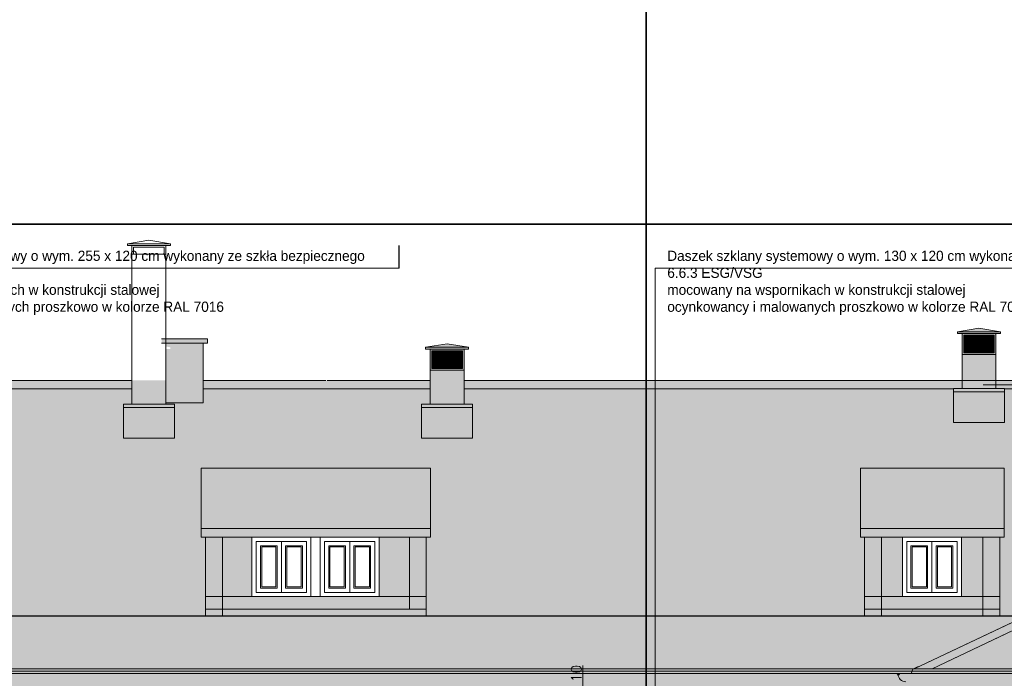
# Model space of a CAD drawing. Header units: millimetres. Extents: x -587 to 358276, y -26688 to 221215.
# Tile 25 of 256: x 775 to 1935, y 9708 to 10485. Entities that reach past the tile are written whole.
import ezdxf
from ezdxf.lldxf.tags import DXFTag

# ---------------------------------------------------------------- set-up
doc = ezdxf.new("R2010")
doc.units = ezdxf.units.MM
doc.header["$MEASUREMENT"] = 0
doc.layers.add('a3', color=3, linetype='Continuous', lineweight=30, plot=False)
for name, color, linetype, lineweight in [('A_l.widokowa', 250, 'Continuous', 18), ('A_linie widokowe', 5, 'Continuous', 18), ('l.przerywana', 104, 'ICAD_ISO03W100', 5), ('l.widokowa', 140, 'Continuous', 15), ('l.wypełnien', 253, 'Continuous', 5), ('wymiarowanie', 176, 'Continuous', 9)]:
    doc.layers.add(name, color=color, linetype=linetype, lineweight=lineweight)
doc.styles.add('styl2', font='simplex.shx')
tags = doc.linetypes.add('ICAD_ISO03W100', pattern=[30, 12, -18]).pattern_tags.tags
tags[6:7] = [DXFTag(74, 4), DXFTag(75, 0), DXFTag(340, '0'), DXFTag(46, 1.0), DXFTag(50, 0.0), DXFTag(44, 0.0), DXFTag(45, 0.0)]
tags[4:5] = [DXFTag(74, 4), DXFTag(75, 0), DXFTag(340, '0'), DXFTag(46, 1.0), DXFTag(50, 0.0), DXFTag(44, 0.0), DXFTag(45, 0.0)]
doc.dimstyles.new('Skala 1-50', dxfattribs={"dimtxt": 12, "dimasz": 5, "dimexe": 1, "dimexo": 1, "dimgap": 1.5, "dimtad": 1, "dimdec": 1, "dimrnd": 0.5, "dimtxsty": 'styl2', "dimblk": 'ARCHTICK', "dimcen": 5, "dimadec": 0, "dimazin": 0, "dimtfac": 1, "dimtdec": 1, "dimtmove": 1, "dimatfit": 3, "dimldrblk": 'ARCHTICK', "dimfxl": 5, "dimfxlon": 1, "dimlwd": -1, "dimlwe": -1, "dimarcsym": 0})
pattern_1 = [(274.9697, (167.9877, -2283.873), (-16.99985222, 204.000017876), [15.699024, -376.776457]), (180, (169.348, -2299.513), (-17, -17), [1.36, -15.64]), (0, (152.348, -2300.873), (17, 17), [4.76, -12.24]), (90, (157.108, -2300.873), (-17, 17), [1.7, -15.3]), (270, (167.988, -2299.173), (17, -17), [1.7, -15.3]), (0, (167.988, -2300.873), (17, 17), [1.36, -15.64]), (0, (152.348, -2299.513), (17, 17), [3.4, -13.6]), (85.0303, (155.7477, -2299.513), (16.99985222, 204.000017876), [15.699024, -376.776457]), (52.6961, (155.7477, -2298.663), (-220.999760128, -289.00018261), [4.488136, -444.32475]), (18.4349, (158.4677, -2295.093), (34.0000074, 16.9999729), [4.300694, -49.458015]), (341.5651, (162.5477, -2293.733), (-34.0000074, 16.9999729), [4.300694, -49.458015]), (307.3039, (166.6277, -2295.093), (220.999760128, -289.00018261), [4.488136, -444.32475]), (20.2249, (159.3177, -2296.283), (-186.999953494, -68.000141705), [3.442245, -340.781524]), (339.7751, (162.5477, -2295.093), (186.999953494, -68.000141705), [3.442245, -340.781524]), (307.4054, (165.7777, -2296.283), (170.000169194, -220.999871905), [3.638153, -360.177725]), (52.5946, (157.1077, -2299.173), (-170.000169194, -220.999871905), [3.638153, -360.177725])]

# ---------------------------------------------------------------- blocks, each defined once
blk = doc.blocks.new('_ArchTick')
at = {"color": 0, "linetype": 'ByBlock', "const_width": 0.15}
blk.add_lwpolyline([(-0.5, -0.5), (0.5, 0.5)], dxfattribs=at)
blk = doc.blocks.new('*D4593')
at = {"layer": 'Defpoints', "color": 0}
for p in [(1412.6, 9696.1), (1412.6, 9686.2), (1438.3, 9686.2)]:
    blk.add_point(p, dxfattribs=at)
at = {"layer": 'wymiarowanie', "color": 0}
for p, q in [((1438.3, 9696.1), (1438.3, 9723.3)), ((1428.3, 9696.1), (1439.3, 9696.1)), ((1438.3, 9696.1), (1438.3, 9686.2)), ((1428.3, 9686.2), (1439.3, 9686.2))]:
    blk.add_line(p, q, dxfattribs=at)
at = {"layer": 'wymiarowanie', "color": 0, "xscale": 5, "yscale": 5, "zscale": 5}
for p, rotation in [((1438.3, 9696.1), 90), ((1438.3, 9686.2), 270)]:
    blk.add_blockref('_ArchTick', p, dxfattribs=dict(at, rotation=rotation))
at = {"layer": 'wymiarowanie', "color": 0, "insert": (1430.5, 9714), "char_height": 12, "attachment_point": 5, "rotation": 90, "style": 'styl2'}
blk.add_mtext('10', dxfattribs=at)
blk = doc.blocks.new('kominek')
at = {"layer": 'l.wypełnien'}
h = blk.add_hatch(dxfattribs=at)
h.set_pattern_fill('ANSI37', color=256, scale=10, style=0)
h.set_pattern_definition([(45, (0, 10), (-0.88388348, 0.88388348), []), (135, (0, 10), (-0.88388348, -0.88388348), [])])
h.paths.add_polyline_path([(4702.4, 10862.6), (4738.4, 10862.6), (4738.4, 10841.6), (4702.4, 10841.6)])
at = {"layer": 'A_l.widokowa', "color": 7}
for p, q in [((4695.1, 10866.6), (4720.4, 10870.9)), ((4745.7, 10866.6), (4720.4, 10870.9)), ((4695.1, 10866.6), (4720.4, 10866.6)), ((4745.7, 10866.6), (4720.4, 10866.6))]:
    blk.add_line(p, q, dxfattribs=at)
for points in [[(4700.4, 10864.6), (4695.1, 10864.6), (4695.1, 10866.6)], [(4740.4, 10864.6), (4745.7, 10864.6), (4745.7, 10866.6)]]:
    blk.add_lwpolyline(points, dxfattribs=at)
for points in [[(4700.4, 10864.6), (4740.4, 10864.6), (4740.4, 10839.6), (4700.4, 10839.6)], [(4702.4, 10862.6), (4738.4, 10862.6), (4738.4, 10841.6), (4702.4, 10841.6)]]:
    blk.add_lwpolyline(points, close=True, dxfattribs=at)
at = {"layer": 'A_l.widokowa'}
blk.add_lwpolyline([(4700.4, 10839.6), (4740.4, 10839.6), (4740.4, 10799.6), (4700.4, 10799.6)], close=True, dxfattribs=at)

msp = doc.modelspace()

# ---------------------------------------------------------------- hatches: boundary and pattern name
at = {"layer": 'l.wypełnien'}
h = msp.add_hatch(color=252, dxfattribs=at)
h.paths.add_polyline_path([(1884.74, 10049.94), (1924.74, 10049.94), (1924.74, 10059.45), (1924.74, 10089.94), (1884.74, 10089.94), (1884.74, 10059.45)])
h.paths.add_polyline_path([(1884.74, 10089.94), (1924.74, 10089.94), (1924.74, 10114.94), (1884.74, 10114.94)])
h.paths.add_polyline_path([(1886.74, 10112.94), (1886.74, 10091.94), (1922.74, 10091.94), (1922.74, 10112.94)], flags=16)
h.paths.add_polyline_path([(1879.4, 10116.94), (1904.74, 10121.21), (1930.08, 10116.94), (1904.74, 10116.94)])
h.paths.add_polyline_path([(1879.4, 10116.94), (1904.74, 10116.94), (1930.08, 10116.94), (1930.08, 10114.94), (1924.74, 10114.94), (1884.74, 10114.94), (1879.4, 10114.94)])
h = msp.add_hatch(color=252, dxfattribs=at)
h.paths.add_polyline_path([(946.99, 10059.45), (946.99, 10071.55), (946.99, 10096.55), (952.33, 10096.55), (952.33, 10098.55), (946.99, 10099.45), (946.99, 10103.45), (990.94, 10103.45), (990.94, 10059.45), (990.94, 10049.45), (990.94, 10033), (946.99, 10033)])
h.paths.add_polyline_path([(941.99, 10108.45), (941.99, 10103.45), (946.99, 10103.45), (990.94, 10103.45), (995.94, 10103.45), (995.94, 10108.45)])
h = msp.add_hatch(color=252, dxfattribs=at)
h.paths.add_polyline_path([(1258.26, 10031.55), (1298.26, 10031.55), (1298.26, 10041.06), (1298.26, 10071.55), (1258.26, 10071.55), (1258.26, 10041.06)])
h.paths.add_polyline_path([(1258.26, 10071.55), (1298.26, 10071.55), (1298.26, 10096.55), (1258.26, 10096.55)])
h.paths.add_polyline_path([(1260.26, 10094.55), (1260.26, 10073.55), (1296.26, 10073.55), (1296.26, 10094.55)], flags=16)
h.paths.add_polyline_path([(1252.91, 10098.55), (1278.26, 10102.82), (1303.6, 10098.55), (1278.26, 10098.55)])
h.paths.add_polyline_path([(1252.91, 10098.55), (1278.26, 10098.55), (1303.6, 10098.55), (1303.6, 10096.55), (1298.26, 10096.55), (1258.26, 10096.55), (1252.91, 10096.55)])
h = msp.add_hatch(color=252, dxfattribs=at)
h.paths.add_polyline_path([(190.96, 10059.45), (-267.79, 9784.44), (-404.58, 9719.6), (-405.55, 9719.6), (-406.47, 9719.18), (-407.78, 9714.26), (-422.81, 9713.98), (-423.69, 9713.24, 1.0911684), (-414.69, 9704.24), (-405.21, 9704.24), (-405.21, 9696.06), (2675.93, 9696.06), (2676.59, 9704.24), (2685.42, 9704.24, 0.4399017), (2694.17, 9713.79), (2693.67, 9713.99), (2679.02, 9713.98), (2677.19, 9719.18), (2675.3, 9719.6), (2538.51, 9784.44), (2079.77, 10059.45)])
h.paths.add_polyline_path([(993.62, 9874.89), (1253.76, 9874.89), (1253.76, 9781.72), (993.62, 9781.72)], flags=16)
h.paths.add_polyline_path([(330.68, 9874.89), (490.91, 9874.89), (490.91, 9781.72), (330.68, 9781.72)], flags=16)
h.paths.add_polyline_path([(1770.02, 9874.89), (1929.4, 9874.89), (1929.4, 9781.72), (1770.02, 9781.72)], flags=16)
h = msp.add_hatch(dxfattribs=at)
h.set_pattern_fill('SPANTILE', scale=17, style=0)
h.set_pattern_definition(pattern_1)
h.paths.add_polyline_path([(2243.18, 9950.99), (1965.35, 9784.44), (1828.56, 9719.6), (436.24, 9719.6), (299.44, 9784.44), (63.53, 9925.86), (63.53, 9961.83), (63.53, 9965.84), (52.31, 9965.84), (191.78, 10049.45), (270.49, 10049.45), (270.49, 10020.07), (330.49, 10020.07), (330.49, 10049.45), (906.99, 10049.45), (906.99, 10031.55), (896.99, 10031.55), (896.99, 10027.55), (956.99, 10027.55), (956.99, 10031.55), (946.99, 10031.55), (946.99, 10033), (990.94, 10033), (990.94, 10049.45), (1258.26, 10049.45), (1258.26, 10031.55), (1248.26, 10031.55), (1248.26, 10027.55), (1248.26, 9991.58), (1308.26, 9991.58), (1308.26, 10027.55), (1308.26, 10031.55), (1298.26, 10031.55), (1298.26, 10049.45), (1874.74, 10049.45), (1874.74, 10045.94), (1874.74, 10009.97), (1934.74, 10009.97), (1934.74, 10045.94), (1934.74, 10049.45), (2078.94, 10049.45)])
h.paths.add_polyline_path([(993.62, 9874.89), (1253.76, 9874.89), (1253.76, 9781.72), (993.62, 9781.72)], flags=16)
h.paths.add_polyline_path([(330.68, 9874.89), (490.91, 9874.89), (490.91, 9781.72), (330.68, 9781.72)], flags=16)
h.paths.add_polyline_path([(1770.02, 9874.89), (1929.4, 9874.89), (1929.4, 9781.72), (1770.02, 9781.72)], flags=16)
h.paths.add_polyline_path([(988.62, 9885.14), (1258.76, 9885.14), (1258.76, 9874.89), (988.62, 9874.89)], flags=16)
h.paths.add_polyline_path([(956.99, 10027.55), (896.99, 10027.55), (896.99, 9991.58), (956.99, 9991.58)], flags=16)
h.paths.add_polyline_path([(325.68, 9885.14), (495.91, 9885.14), (495.91, 9874.89), (325.68, 9874.89)], flags=16)
h.paths.add_polyline_path([(1765.02, 9885.14), (1934.4, 9885.14), (1934.4, 9874.89), (1765.02, 9874.89)], flags=16)
h = msp.add_hatch(dxfattribs=at)
h.set_pattern_fill('SPANTILE', scale=17, style=0)
h.set_pattern_definition(pattern_1)
h.paths.add_polyline_path([(1849.56, 9719.6), (1969.98, 9776.72), (2251.93, 9945.74), (2534.32, 9776.51), (2654.3, 9719.6)])
at = {"layer": 'l.wypełnien', "true_color": 0xfccd20}
h = msp.add_hatch(color=40, dxfattribs=at)
h.paths.add_polyline_path([(1198.2, 9874.71), (1233.76, 9874.71), (1233.76, 9804.71), (1198.2, 9804.71)])
h.paths.add_polyline_path([(1013.62, 9874.89), (1048.34, 9874.89), (1048.34, 9804.71), (1013.62, 9804.71)])
h = msp.add_hatch(color=40, dxfattribs=at)
h.paths.add_polyline_path([(1884, 9874.71), (1909.4, 9874.71), (1909.4, 9804.71), (1884, 9804.71)])
h.paths.add_polyline_path([(1814.57, 9874.71), (1790.02, 9874.71), (1790.02, 9804.71), (1814.57, 9804.71)])
at = {"layer": 'l.wypełnien'}
h = msp.add_hatch(color=252, dxfattribs=at)
h.paths.add_polyline_path([(1013.62, 9789.71), (1233.76, 9789.71), (1233.76, 9804.71), (1198.2, 9804.71), (1128.77, 9804.71), (1117.76, 9804.71), (1048.34, 9804.71), (1013.62, 9804.71)])
h.paths.add_polyline_path([(1253.76, 9781.72), (1253.76, 9789.71), (1233.76, 9789.71), (1013.62, 9789.71), (1013.62, 9781.72)])
h.paths.add_polyline_path([(993.62, 9789.71), (1013.62, 9789.71), (1013.62, 9804.71), (993.62, 9804.71)])
h.paths.add_polyline_path([(1253.76, 9789.71), (1253.76, 9804.71), (1233.76, 9804.71), (1233.76, 9789.71)])
h.paths.add_polyline_path([(1013.62, 9781.72), (1013.62, 9789.71), (993.62, 9789.71), (993.62, 9781.72)])
h = msp.add_hatch(color=252, dxfattribs=at)
h.paths.add_polyline_path([(1790.02, 9789.71), (1909.4, 9789.71), (1909.4, 9804.71), (1884, 9804.71), (1814.57, 9804.71), (1790.02, 9804.71)])
h.paths.add_polyline_path([(1909.4, 9781.72), (1909.4, 9789.71), (1790.02, 9789.71), (1790.02, 9781.72)])
h.paths.add_polyline_path([(1770.02, 9789.71), (1790.02, 9789.71), (1790.02, 9804.71), (1770.02, 9804.71)])
h.paths.add_polyline_path([(1909.4, 9789.71), (1929.4, 9789.71), (1929.4, 9804.71), (1909.4, 9804.71)])
h.paths.add_polyline_path([(1790.02, 9781.72), (1790.02, 9789.71), (1770.02, 9789.71), (1770.02, 9781.72)])
h.paths.add_polyline_path([(1929.4, 9781.72), (1929.4, 9789.71), (1909.4, 9789.71), (1909.4, 9781.72)])
at = {"layer": 'wymiarowanie', "true_color": 0xfccd20}
h = msp.add_hatch(color=40, dxfattribs=at)
h.paths.add_polyline_path([(993.62, 9804.71), (1013.62, 9804.71), (1013.62, 9874.89), (993.62, 9874.89)])
h.paths.add_polyline_path([(1233.76, 9804.71), (1253.76, 9804.71), (1253.76, 9874.89), (1233.76, 9874.89)])
h = msp.add_hatch(color=40, dxfattribs=at)
h.paths.add_polyline_path([(1770.02, 9804.71), (1790.02, 9804.71), (1790.02, 9874.89), (1770.02, 9874.89)])
h.paths.add_polyline_path([(1909.4, 9804.71), (1929.4, 9804.71), (1929.4, 9874.89), (1909.4, 9874.89)])

# ---------------------------------------------------------------- linework, layer by layer
at = {"layer": 'a3'}
for points in [[(-587.44, 11728.5), (-587.44, 10243.5), (1512.56, 10243.5), (1512.56, 11728.5), (-587.44, 11728.5)], [(1512.56, 11728.5), (1512.56, 10243.5), (3612.56, 10243.5), (3612.56, 11728.5), (1512.56, 11728.5)], [(-587.44, 10243.5), (-587.44, 8758.5), (1512.56, 8758.5), (1512.56, 10243.5), (-587.44, 10243.5)], [(1512.56, 10243.5), (1512.56, 8758.5), (3612.56, 8758.5), (3612.56, 10243.5), (1512.56, 10243.5)]]:
    msp.add_lwpolyline(points, dxfattribs=at)
at = {"layer": 'A_l.widokowa', "color": 7}
for p, q in [((901.65, 10220.45), (926.99, 10224.72)), ((901.65, 10220.45), (926.99, 10220.45)), ((952.33, 10220.45), (926.99, 10224.72)), ((952.33, 10220.45), (926.99, 10220.45))]:
    msp.add_line(p, q, dxfattribs=at)
for points in [[(906.99, 10218.45), (901.65, 10218.45), (901.65, 10220.45)], [(946.99, 10193.45), (946.99, 10218.45), (906.99, 10218.45), (906.99, 10193.45)], [(946.99, 10218.45), (952.33, 10218.45), (952.33, 10220.45)], [(944.99, 10208.45), (944.99, 10216.45), (908.99, 10216.45), (908.99, 10208.45)]]:
    msp.add_lwpolyline(points, dxfattribs=at)
at = {"layer": 'A_l.widokowa'}
for points in [[(946.99, 10208.45), (906.99, 10208.45), (906.99, 10031.55), (946.99, 10031.45)], [(1874.74, 10045.94), (1934.74, 10045.94), (1934.74, 10009.97), (1874.74, 10009.97)], [(896.99, 10027.55), (956.99, 10027.55), (956.99, 9991.58), (896.99, 9991.58)], [(1248.26, 10027.55), (1308.26, 10027.55), (1308.26, 9991.58), (1248.26, 9991.58)]]:
    msp.add_lwpolyline(points, close=True, dxfattribs=at)
at = {"layer": 'A_linie widokowe', "color": 7}
for points in [[(1934.74, 10049.94), (1874.74, 10049.94), (1874.74, 10045.94), (1934.74, 10045.94)], [(956.99, 10031.55), (896.99, 10031.55), (896.99, 10027.55), (956.99, 10027.55)], [(1308.26, 10031.55), (1248.26, 10031.55), (1248.26, 10027.55), (1308.26, 10027.55)]]:
    msp.add_lwpolyline(points, close=True, dxfattribs=at)
at = {"layer": 'A_linie widokowe', "color": 7, "linetype": 'Continuous', "lineweight": -2}
for points in [[(1136.87, 9781.72), (305.28, 9781.72)], [(1959.52, 9781.72), (1136.87, 9781.72), (1136.87, 9781.72)]]:
    msp.add_lwpolyline(points, dxfattribs=at)
at = {"layer": 'l.przerywana', "color": 7, "ltscale": 0.2}
for p, q in [((1013.62, 9874.89), (1013.62, 9781.72)), ((1233.76, 9874.89), (1233.76, 9789.71)), ((1790.02, 9781.72), (1790.02, 9874.89)), ((1909.4, 9781.72), (1909.4, 9874.89))]:
    msp.add_line(p, q, dxfattribs=at)
at = {"layer": 'l.widokowa', "color": 7}
for p, q in [((941.99, 10108.45), (995.94, 10108.45)), ((941.99, 10103.45), (995.94, 10103.45)), ((990.94, 10103.45), (990.94, 10033)), ((995.94, 10108.45), (995.94, 10103.45)), ((190.96, 10059.45), (906.99, 10059.45)), ((990.94, 10059.45), (1135.36, 10059.45)), ((1258.26, 10059.45), (1136.87, 10059.45)), ((2079.77, 10059.45), (1298.26, 10059.45)), ((1874.74, 10049.45), (1305.69, 10049.45)), ((990.94, 10033), (946.99, 10033)), ((1243.76, 9956.26), (1003.62, 9956.26)), ((1919.4, 9956.26), (1780.02, 9956.26)), ((1258.76, 9885.14), (988.62, 9885.14)), ((1934.4, 9885.14), (1765.02, 9885.14)), ((993.62, 9874.89), (993.62, 9781.72)), ((1243.76, 9874.89), (1003.62, 9874.89)), ((1253.76, 9874.89), (1253.76, 9781.72)), ((1770.02, 9781.72), (1770.02, 9874.89)), ((1919.4, 9874.89), (1780.02, 9874.89)), ((1929.4, 9781.72), (1929.4, 9874.89)), ((1809.45, 9713.24), (1808.25, 9712.54))]:
    msp.add_line(p, q, dxfattribs=at)
at = {"layer": 'l.widokowa', "color": 7, "ltscale": 0.3}
for p, q in [((1253.76, 9804.71), (993.62, 9804.71)), ((1929.4, 9804.71), (1770.02, 9804.71)), ((1253.76, 9789.71), (993.62, 9789.71)), ((1929.4, 9789.71), (1770.02, 9789.71)), ((1828.56, 9719.6), (1965.68, 9784.64)), ((1849.56, 9719.6), (1969.54, 9776.51))]:
    msp.add_line(p, q, dxfattribs=at)
at = {"layer": 'l.widokowa', "color": 7}
for points in [[(1934.74, 10049.45), (2078.94, 10049.45), (2243.18, 9950.99), (1965.35, 9784.44), (1828.56, 9719.6), (436.24, 9719.6), (299.44, 9784.44), (24.58, 9949.21)], [(906.99, 10049.45), (330.49, 10049.45)], [(330.49, 10049.45), (906.99, 10049.45)], [(1258.26, 10049.45), (990.94, 10049.45)], [(990.94, 10049.45), (1258.26, 10049.45)], [(1874.74, 10049.45), (1298.26, 10049.45)], [(1298.26, 10049.45), (1874.74, 10049.45)], [(1849.56, 9719.6), (1969.98, 9776.72), (2251.93, 9945.74), (2534.32, 9776.51), (2654.3, 9719.6), (1849.56, 9719.6)], [(-405.55, 9719.6), (2675.3, 9719.6)], [(1833.21, 9722.22), (1826.67, 9719.18), (1824.85, 9713.98)], [(-422.81, 9713.98), (1136.87, 9713.98)], [(-407.3, 9716.8), (1136.87, 9716.8)], [(2678.03, 9716.8), (1136.87, 9716.8)], [(2693.54, 9713.98), (1136.87, 9713.98)]]:
    msp.add_lwpolyline(points, dxfattribs=at)
for points in [[(988.62, 9874.89), (1258.76, 9874.89), (1258.76, 9956.26), (988.62, 9956.26)], [(1765.02, 9874.89), (1934.4, 9874.89), (1934.4, 9956.26), (1765.02, 9956.26)], [(988.62, 9885.14), (1258.76, 9885.14), (1258.76, 9874.89), (988.62, 9874.89)], [(1765.02, 9885.14), (1934.4, 9885.14), (1934.4, 9874.89), (1765.02, 9874.89)], [(993.62, 9874.89), (1253.76, 9874.89), (1253.76, 9781.72), (993.62, 9781.72)], [(1117.76, 9874.71), (1048.34, 9874.71), (1048.34, 9804.71), (1117.76, 9804.71)], [(1198.2, 9874.71), (1128.77, 9874.71), (1128.77, 9804.71), (1198.2, 9804.71)], [(1770.02, 9874.89), (1929.4, 9874.89), (1929.4, 9781.72), (1770.02, 9781.72)], [(1884, 9874.71), (1814.57, 9874.71), (1814.57, 9804.71), (1884, 9804.71)]]:
    msp.add_lwpolyline(points, close=True, dxfattribs=at)
msp.add_circle((1810.2, 9713.24), 0.75, dxfattribs=at)
msp.add_arc((1818.45, 9713.24), 9, 180, 270, dxfattribs=at)
at = {"layer": 'l.wypełnien', "color": 7}
for p, q in [((573.87, 10191.84), (1221.73, 10191.84)), ((1523.29, 9580.71), (1523.29, 10191.84)), ((1523.29, 10191.84), (2171.15, 10191.84))]:
    msp.add_line(p, q, dxfattribs=at)
for points in [[(1053.34, 9869.71), (1083.05, 9869.71), (1083.05, 9809.71), (1053.34, 9809.71)], [(1112.76, 9869.71), (1083.05, 9869.71), (1083.05, 9809.71), (1112.76, 9809.71)], [(1133.77, 9869.71), (1163.48, 9869.71), (1163.48, 9809.71), (1133.77, 9809.71)], [(1193.2, 9869.71), (1163.48, 9869.71), (1163.48, 9809.71), (1193.2, 9809.71)], [(1819.57, 9869.71), (1849.28, 9869.71), (1849.28, 9809.71), (1819.57, 9809.71)], [(1879, 9869.71), (1849.28, 9869.71), (1849.28, 9809.71), (1879, 9809.71)], [(1058.34, 9864.71), (1078.05, 9864.71), (1078.05, 9814.71), (1058.34, 9814.71)], [(1059.84, 9863.21), (1076.55, 9863.21), (1076.55, 9816.21), (1059.84, 9816.21)], [(1107.76, 9864.71), (1088.05, 9864.71), (1088.05, 9814.71), (1107.76, 9814.71)], [(1106.26, 9863.21), (1089.55, 9863.21), (1089.55, 9816.21), (1106.26, 9816.21)], [(1138.77, 9864.71), (1158.48, 9864.71), (1158.48, 9814.71), (1138.77, 9814.71)], [(1140.27, 9863.21), (1156.98, 9863.21), (1156.98, 9816.21), (1140.27, 9816.21)], [(1188.2, 9864.71), (1168.48, 9864.71), (1168.48, 9814.71), (1188.2, 9814.71)], [(1186.7, 9863.21), (1169.98, 9863.21), (1169.98, 9816.21), (1186.7, 9816.21)], [(1824.57, 9864.71), (1844.28, 9864.71), (1844.28, 9814.71), (1824.57, 9814.71)], [(1826.07, 9863.21), (1842.78, 9863.21), (1842.78, 9816.21), (1826.07, 9816.21)], [(1874, 9864.71), (1854.28, 9864.71), (1854.28, 9814.71), (1874, 9814.71)], [(1872.5, 9863.21), (1855.78, 9863.21), (1855.78, 9816.21), (1872.5, 9816.21)]]:
    msp.add_lwpolyline(points, close=True, dxfattribs=at)
at = {"layer": 'wymiarowanie', "lineweight": 30}
msp.add_line((1221.73, 10191.84), (1221.73, 10218.54), dxfattribs=at)
at = {"layer": 'wymiarowanie'}
msp.add_line((1909.53, 10054.38), (3349.22, 10054.38), dxfattribs=at)
at = {"layer": 'wymiarowanie', "color": 7}
for points in [[(1112.76, 9869.71), (1053.34, 9869.71), (1053.34, 9809.71), (1112.76, 9809.71)], [(1193.2, 9869.71), (1133.77, 9869.71), (1133.77, 9809.71), (1193.2, 9809.71)], [(1879, 9869.71), (1819.57, 9869.71), (1819.57, 9809.71), (1879, 9809.71)]]:
    msp.add_lwpolyline(points, close=True, dxfattribs=at)

# ---------------------------------------------------------------- block references
at = {"layer": 'l.wypełnien', "xscale": -1}
for p in [(6625.14, -749.69), (5998.66, -768.09)]:
    msp.add_blockref('kominek', p, dxfattribs=at)

# ---------------------------------------------------------------- texts
at = {"layer": 'wymiarowanie', "char_height": 12, "width": 621.5287, "attachment_point": 1}
for s, insert in [('\\pxqr;{\\fCentury Gothic|b0|i0|c238|p34;\\P\\pql;Daszek szklany systemowy o wym. 255 x 120 cm wykonany ze szkła bezpiecznego 6.6.3 ESG/VSG\\Pmocowany na wspornikach w konstrukcji stalowej \\Pocynkowancy i malowanych proszkowo w kolorze RAL 7016}', (588.18, 10232.39)), ('\\pxqr;{\\fCentury Gothic|b0|i0|c238|p34;\\P\\pql;Daszek szklany systemowy o wym. 130 x 120 cm wykonany ze szkła bezpiecznego 6.6.3 ESG/VSG\\Pmocowany na wspornikach w konstrukcji stalowej \\Pocynkowancy i malowanych proszkowo w kolorze RAL 7016}', (1537.6, 10232.39))]:
    msp.add_mtext(s, dxfattribs=dict(at, insert=insert))

# ---------------------------------------------------------------- dimensions: what is measured, and where the dimension line sits
at = {"layer": 'wymiarowanie'}
dim = msp.add_linear_dim(base=(1438.3273, 9686.2137), p1=(1412.59, 9696.0608), p2=(1412.59, 9686.2137), angle=90, dimstyle='Skala 1-50', override={"dimtmove": 0, "dimfxl": 10}, dxfattribs=at)
dim.commit()
dim.dimension.update_dxf_attribs({"geometry": '*D4593', "text_midpoint": (1438.3273, 9713.9755), "dimtype": 160})

doc.saveas('drawing.dxf')
